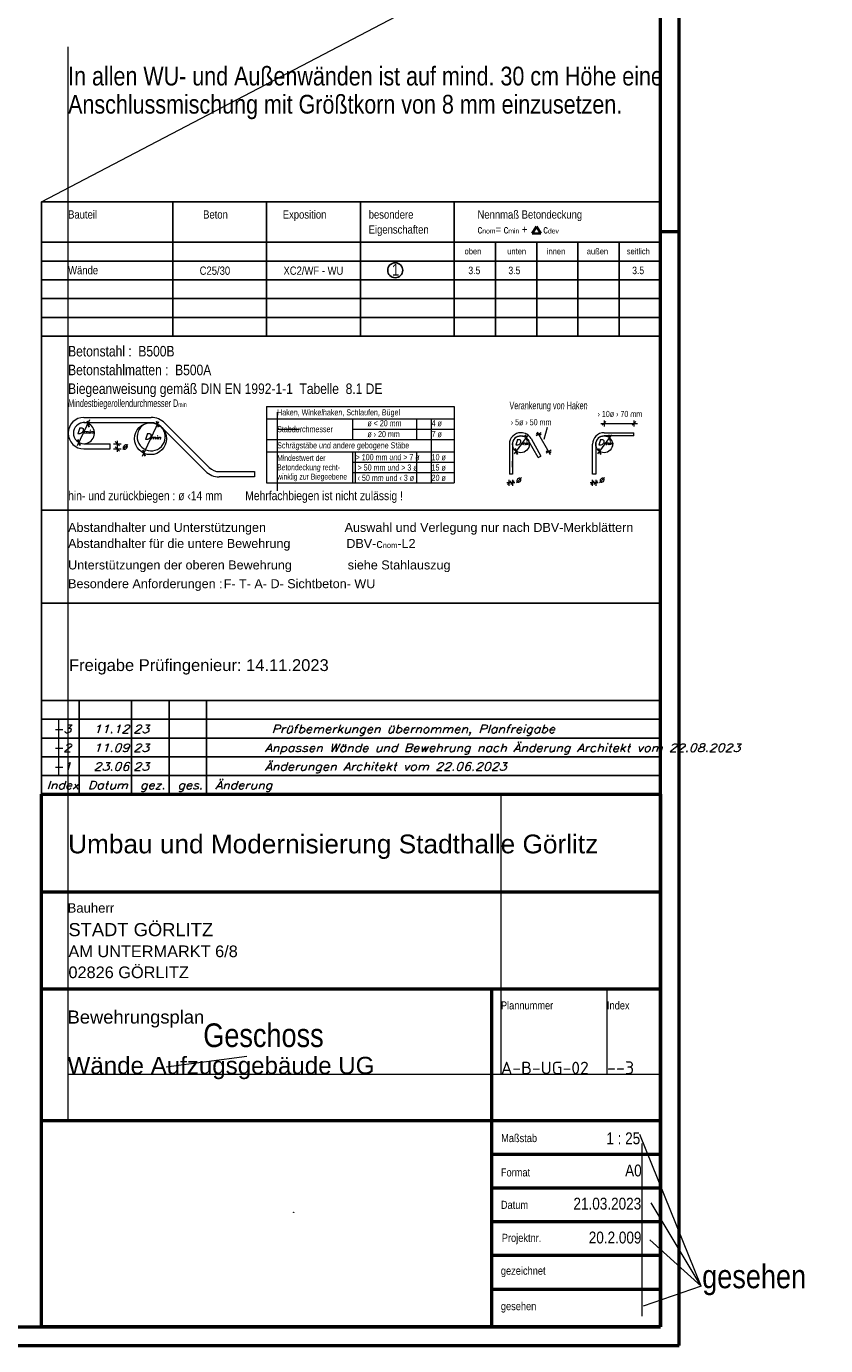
# Model space of a CAD drawing. Header units: millimetres. Extents: x -4 to 30.7, y -2.9 to 30.7.
# Tile 29 of 39: x 25.4 to 30.7, y 0 to 8.8. Entities that reach past the tile are written whole.
import ezdxf
from ezdxf.enums import TextEntityAlignment as Align

# ---------------------------------------------------------------- set-up
doc = ezdxf.new("R2010")
doc.units = ezdxf.units.MM
doc.styles.add('Arial', font='arial.ttf')
doc.styles.add('Arial Narrow', font='ARIALN.TTF')
doc.styles.add('isocp', font='isocp', dxfattribs={"width": 1.1})
doc.styles.add('Italic', font='Italic', dxfattribs={"width": 1.15})
doc.styles.add('msoutlook', font='msoutlook', dxfattribs={"width": 0.7, "oblique": 1.570796})

msp = doc.modelspace()

# ---------------------------------------------------------------- linework, layer by layer
at = {"color": 4, "linetype": 'Continuous', "lineweight": 50}
for p, q in [((29.725, 0), (29.725, 21.025)), ((29.6, 0.125), (29.6, 20.9)), ((25.475, 0.125), (25.475, 3.675)), ((25.475, 3.675), (29.6, 3.675)), ((29.6, 3.675), (29.6, 0.874998)), ((25.475, 3.025), (29.6, 3.025)), ((29.6, 2.5), (29.6, 2.375)), ((29.6, 2.375), (25.475, 2.375)), ((28.475, 2.375), (28.475, 0.125)), ((25.475, 1.5), (29.6, 1.5)), ((29.6, 1.275), (28.475, 1.275)), ((29.6, 1.05), (28.475, 1.05)), ((29.6, 0.825), (28.475, 0.825)), ((29.6, 0.874998), (29.6, 0.125)), ((29.6, 0.6), (28.475, 0.6)), ((29.6, 0.375), (28.475, 0.375)), ((0.5, 0.125), (29.6, 0.125)), ((29.6, 0.125), (25.475, 0.125)), ((0, 0), (29.725, 0))]:
    msp.add_line(p, q, dxfattribs=at)
at = {"color": 3, "linetype": 'Continuous', "lineweight": 25}
for p, q in [((29.6, 7.62394), (29.6, 9.724149)), ((25.475, 6.729534), (25.475, 7.62394)), ((25.475, 7.62394), (29.6, 7.62394)), ((26.35, 7.62394), (26.35, 6.729534)), ((26.975, 7.62394), (26.975, 6.729534)), ((27.6, 7.62394), (27.6, 6.729534)), ((28.225, 7.62394), (28.225, 6.729534)), ((29.6, 7.62394), (29.6, 6.729534)), ((25.475, 7.354534), (29.6, 7.354534)), ((28.5, 7.354534), (28.5, 6.729534)), ((28.775, 7.354534), (28.775, 6.729534)), ((29.05, 7.354534), (29.05, 6.729534)), ((29.325, 7.354534), (29.325, 6.729534)), ((29.6, 7.354534), (29.6, 6.729534)), ((25.475, 7.229534), (29.6, 7.229534)), ((25.475, 7.104534), (29.6, 7.104534)), ((25.475, 6.979534), (29.6, 6.979534)), ((25.475, 6.854534), (29.6, 6.854534)), ((25.475, 6.729534), (25.475, 4.2325)), ((25.475, 6.729534), (29.6, 6.729534)), ((29.6, 4.2325), (29.6, 6.729534)), ((25.793356, 6.122062), (25.778845, 6.16193)), ((26.255743, 6.121627), (26.241232, 6.161495)), ((29.212474, 6.135493), (29.236473, 6.159493)), ((29.411438, 6.135493), (29.435437, 6.159493)), ((28.699194, 6.070193), (28.713704, 6.030325)), ((28.771672, 6.079964), (28.804406, 6.070994)), ((29.253587, 6.070193), (29.268098, 6.030325)), ((25.717755, 6.039348), (25.732266, 5.99948)), ((25.995728, 5.997101), (25.965729, 6.027101)), ((25.995728, 5.962101), (25.965729, 5.992101)), ((28.632697, 5.980251), (28.647209, 5.940384)), ((29.187091, 5.980251), (29.201602, 5.940384)), ((26.150647, 5.968969), (26.165157, 5.929102)), ((28.838227, 5.96316), (28.870961, 5.95419)), ((28.604778, 5.764094), (28.580777, 5.740095)), ((28.601778, 5.740095), (28.625778, 5.764094)), ((29.159171, 5.764094), (29.135171, 5.740095)), ((29.156171, 5.740095), (29.180171, 5.764094)), ((25.475, 5.569097), (29.6, 5.569097)), ((25.475, 4.949049), (29.6, 4.949049)), ((25.475, 3.675), (25.475, 4.3)), ((29.6, 4.3), (25.475, 4.3)), ((25.725, 3.675), (25.725, 4.3)), ((26.075, 3.675), (26.075, 4.3)), ((26.325, 3.675), (26.325, 4.3)), ((26.575, 3.675), (26.575, 4.3)), ((29.6, 3.675), (29.6, 4.3)), ((25.475, 4.175), (29.6, 4.175)), ((25.475, 4.05), (29.6, 4.05)), ((25.475, 3.925), (29.6, 3.925)), ((25.475, 3.8), (29.6, 3.8))]:
    msp.add_line(p, q, dxfattribs=at)
at = {"color": 9, "linetype": 'Continuous', "lineweight": 0}
for p, q in [((25.475, 7.62394), (29.367784, 9.663061)), ((25.652373, 3.675), (25.652373, 8.657972)), ((27.044812, 6.222133), (27.044812, 6.178344)), ((27.044812, 6.178344), (27.044812, 6.040845)), ((28.074112, 5.752094), (28.074112, 6.178344)), ((27.044812, 6.109595), (27.195032, 6.109595)), ((27.044812, 6.040845), (27.044812, 5.698633)), ((27.567713, 5.752094), (27.567713, 5.958344)), ((25.587683, 4.175), (25.587683, 3.8)), ((25.652373, 1.5), (25.652373, 3.675)), ((28.536476, 3.675), (28.536476, 1.809992)), ((29.2434, 2.375), (29.2434, 1.809992)), ((26.842336, 1.928154), (26.305055, 1.855827)), ((25.64876, 1.809992), (29.6, 1.809992)), ((29.870273, 0.395894), (29.461448, 1.407274)), ((29.475917, 1.347878), (29.475917, 0.196686)), ((29.870273, 0.395894), (29.538625, 0.952785)), ((29.870273, 0.395894), (29.53005, 0.704103)), ((29.870273, 0.395894), (29.484209, 0.262769))]:
    msp.add_line(p, q, dxfattribs=at)
at = {"color": 2, "linetype": 'Continuous', "lineweight": 35}
for p, q in [((28.744039, 7.412624), (28.773199, 7.460037)), ((28.802359, 7.412624), (28.744039, 7.412624)), ((28.773199, 7.460037), (28.802359, 7.412624))]:
    msp.add_line(p, q, dxfattribs=at)
at = {"color": 4, "linetype": 'Continuous', "lineweight": 50, "ltscale": 0.4}
msp.add_line((29.725, 7.425), (29.6, 7.425), dxfattribs=at)
at = {"color": 5, "linetype": 'Continuous', "lineweight": 18}
for p, q in [((26.975, 6.260844), (26.975, 5.752094)), ((26.975, 6.260844), (28.225, 6.260844)), ((28.225, 6.260844), (28.225, 5.752094)), ((25.715498, 5.999928), (25.796167, 6.172922)), ((25.757686, 6.187101), (26.206124, 6.187101)), ((26.148998, 5.928206), (26.256991, 6.159797)), ((26.975, 6.178344), (28.225, 6.178344)), ((27.548675, 6.178344), (27.548675, 6.040845)), ((27.975, 6.178344), (27.975, 6.040845)), ((29.224473, 6.167494), (29.224473, 6.127494)), ((29.423437, 6.167494), (29.423437, 6.127494)), ((26.206124, 6.152101), (25.757686, 6.152101)), ((26.568375, 5.828683), (26.272415, 6.124642)), ((26.593124, 5.853431), (26.297163, 6.149391)), ((27.548675, 6.109595), (28.225, 6.109595)), ((28.627696, 5.945105), (28.720981, 6.071282)), ((28.805415, 6.085381), (28.770661, 6.065578)), ((28.778749, 6.091782), (28.864954, 5.940494)), ((28.824137, 6.042689), (28.846971, 6.123276)), ((29.182089, 5.945105), (29.275375, 6.071282)), ((29.202078, 6.147494), (29.447167, 6.147494)), ((29.224473, 6.085516), (29.423437, 6.085516)), ((29.423437, 6.064515), (29.423437, 6.085516)), ((25.757686, 6.012101), (25.932686, 6.012101)), ((25.932686, 5.977101), (25.932686, 6.012101)), ((25.955728, 6.012101), (26.005729, 6.012101)), ((25.980729, 5.957101), (25.980729, 6.032101)), ((26.975, 6.040845), (28.225, 6.040845)), ((28.59283, 6.008266), (28.59283, 5.809302)), ((28.61383, 6.008266), (28.61383, 5.809302)), ((28.785508, 5.91931), (28.718953, 6.036113)), ((28.737199, 6.04651), (28.803755, 5.929706)), ((29.147223, 5.809302), (29.147223, 6.008266)), ((29.168223, 6.008266), (29.168223, 5.809302)), ((29.423437, 6.064515), (29.224473, 6.064515)), ((25.757686, 5.977101), (25.932686, 5.977101)), ((25.955728, 5.977101), (26.005729, 5.977101)), ((26.975, 5.958344), (28.225, 5.958344)), ((27.548675, 5.958344), (27.548675, 5.752094)), ((27.975, 5.958344), (27.975, 5.752094)), ((28.61383, 5.856291), (28.61383, 5.896291)), ((28.785508, 5.91931), (28.803755, 5.929706)), ((28.871971, 5.968577), (28.837217, 5.948773)), ((26.659415, 5.825973), (26.895253, 5.825973)), ((26.895253, 5.825973), (26.895253, 5.790973)), ((27.548675, 5.889594), (28.225, 5.889594)), ((27.548675, 5.820844), (28.225, 5.820844)), ((28.61383, 5.809302), (28.59283, 5.809302)), ((29.168223, 5.809302), (29.147223, 5.809302)), ((26.895253, 5.790973), (26.659415, 5.790973)), ((26.975, 5.752094), (28.225, 5.752094)), ((28.629777, 5.752094), (28.576777, 5.752094)), ((28.592778, 5.732094), (28.592778, 5.772094)), ((28.613778, 5.772094), (28.613778, 5.732094)), ((29.184171, 5.752094), (29.131171, 5.752094)), ((29.147171, 5.732094), (29.147171, 5.772094)), ((29.168171, 5.772094), (29.168171, 5.732094))]:
    msp.add_line(p, q, dxfattribs=at)
at = {"color": 3, "linetype": 'Continuous', "lineweight": 25}
msp.add_circle((27.832123, 7.168335), 0.05, dxfattribs=at)
at = {"color": 5, "linetype": 'Continuous', "lineweight": 18}
for centre, radius in [((26.201499, 6.045331), 0.10625), ((28.67008, 6.008266), 0.056035), ((29.224473, 6.008266), 0.056034)]:
    msp.add_circle(centre, radius, dxfattribs=at)
at = {"color": 9, "linetype": 'Continuous', "lineweight": 0}
msp.add_circle((27.156244, 0.888135), 0.00111, dxfattribs=at)
at = {"color": 5, "linetype": 'Continuous', "lineweight": 18}
for centre, radius, start, end in [((25.757686, 6.082414), 0.105313, 90, 270), ((26.206124, 6.058351), 0.12875, 45, 90), ((25.757686, 6.082414), 0.070312, 90, 180), ((25.757686, 6.082414), 0.070312, 180, 270), ((25.757686, 6.082414), 0.070312, 270, 119.6747369), ((26.206124, 6.058351), 0.09375, 44.9997839, 90), ((28.67008, 6.008266), 0.07725, 90, 180), ((28.67008, 6.008266), 0.07725, 29.6747344, 90), ((29.224473, 6.008266), 0.07725, 90, 180), ((28.67008, 6.008266), 0.05625, 90, 180), ((28.67008, 6.008266), 0.05625, 29.674636, 90), ((29.224473, 6.008266), 0.05625, 90, 180), ((26.659415, 5.919723), 0.12875, 225, 270), ((26.659415, 5.919723), 0.09375, 225.0002161, 270)]:
    msp.add_arc(centre, radius, start, end, dxfattribs=at)
at = {"color": 9, "linetype": 'Continuous', "lineweight": 0}
msp.add_arc((26.206124, 6.058351), 0.09375, 90, 44.9997839, dxfattribs=at)

# ---------------------------------------------------------------- texts
at = {"color": 2, "lineweight": 35}
for s, height, style, p in [('Bauteil', 0.055, 'Arial Narrow', (25.652373, 7.512624)), ('Beton', 0.055, 'Arial Narrow', (26.552068, 7.512624)), ('Exposition', 0.055, 'Arial Narrow', (27.082904, 7.512624)), ('besondere', 0.055, 'Arial Narrow', (27.655642, 7.512624)), ('Nennmaß Betondeckung', 0.055, 'Arial Narrow', (28.380952, 7.512624)), ('Eigenschaften', 0.055, 'Arial Narrow', (27.655642, 7.412624)), ('Wände', 0.055, 'Arial Narrow', (25.652373, 7.141253)), ('C25/30', 0.055, 'Arial Narrow', (26.529001, 7.138212)), ('XC2/WF - WU', 0.055, 'Arial Narrow', (27.087581, 7.138212)), ('1', 0.07875, 'Arial Narrow', (27.809894, 7.132123)), ('3.5', 0.05, 'Arial Narrow', (28.319827, 7.142296)), ('3.5', 0.05, 'Arial Narrow', (28.586565, 7.142296)), ('3.5', 0.05, 'Arial Narrow', (29.411565, 7.142296)), ('Betonstahl :  B500B', 0.07, 'Arial Narrow', (25.652373, 6.593776)), ('Betonstahlmatten :  B500A', 0.07, 'Arial Narrow', (25.652373, 6.468776)), ('Biegeanweisung gemäß DIN EN 1992-1-1  Tabelle  8.1 DE', 0.07, 'Arial Narrow', (25.652373, 6.343776)), ('hin- und zurückbiegen : ø ‹14 mm        Mehrfachbiegen ist nicht zulässig !', 0.06, 'Arial Narrow', (25.652373, 5.635731)), ('Abstandhalter und Unterstützungen', 0.06, 'Arial', (25.652373, 5.424051)), ('Auswahl und Verlegung nur nach DBV-Merkblättern', 0.06, 'Arial', (27.494988, 5.424049)), ('Unterstützungen der oberen Bewehrung                siehe Stahlauszug', 0.06, 'Arial', (25.652373, 5.174049)), ('Besondere Anforderungen :', 0.06, 'Arial', (25.652373, 5.049049)), ('Umbau und Modernisierung Stadthalle Görlitz', 0.125, 'Arial', (25.652373, 3.281448)), ('STADT GÖRLITZ', 0.0875, 'Arial', (25.654552, 2.729385)), ('AM UNTERMARKT 6/8', 0.07775, 'Arial', (25.654552, 2.589434)), ('02826 GÖRLITZ', 0.07775, 'Arial', (25.654552, 2.449485)), ('Bewehrungsplan', 0.0875, 'Arial', (25.64876, 2.146617))]:
    msp.add_text(s, height=height, dxfattribs=dict(at, style=style)).set_placement(p)
at = {"color": 3, "lineweight": 25}
for s, height, style, p in [('oben', 0.04, 'Arial Narrow', (28.294466, 7.274621)), ('unten', 0.04, 'Arial Narrow', (28.579113, 7.274621)), ('innen', 0.04, 'Arial Narrow', (28.842561, 7.274621)), ('außen', 0.04, 'Arial Narrow', (29.109039, 7.274621)), ('seitlich', 0.04, 'Arial Narrow', (29.375516, 7.274621)), ('Freigabe Prüfingenieur: 14.11.2023', 0.07875, 'Arial', (25.658312, 4.496811)), ('Bauherr', 0.0625, 'Arial', (25.64876, 2.886176)), ('Plannummer', 0.05375, 'Arial Narrow', (28.536477, 2.240984)), ('Index', 0.05375, 'Arial Narrow', (29.2434, 2.240984)), ('Maßstab', 0.05375, 'Arial Narrow', (28.538094, 1.356567)), ('Format', 0.05375, 'Arial Narrow', (28.536477, 1.127855)), ('Datum', 0.05375, 'Arial Narrow', (28.536477, 0.911543)), ('Projektnr.', 0.05375, 'Arial Narrow', (28.542593, 0.691464)), ('gezeichnet', 0.05375, 'Arial Narrow', (28.536477, 0.472537)), ('gesehen', 0.05375, 'Arial Narrow', (28.536477, 0.236185))]:
    msp.add_text(s, height=height, dxfattribs=dict(at, style=style)).set_placement(p)
at = {"color": 3, "lineweight": 25, "style": 'msoutlook', "oblique": 1.5707963, "width": 0.7}
for s, height, p in [('Haken, Winkelhaken, Schlaufen, Bügel', 0.0405, (27.044812, 6.200844)), ('Verankerung von Haken', 0.05, (28.59283, 6.242052)), ('ø < 20 mm', 0.0405, (27.646221, 6.128669)), ('4 ø', 0.0405, (28.074112, 6.128669)), ('Stabdurchmesser', 0.0405, (27.044812, 6.088758)), ('ø › 20 mm', 0.0405, (27.646221, 6.055781)), ('7 ø', 0.0405, (28.074112, 6.055781)), ('Schrägstäbe und andere gebogene Stäbe', 0.0405, (27.044812, 5.980959)), ('Mindestwert der', 0.03875, (27.044812, 5.897325)), ('> 100 mm und > 7 ø', 0.0405, (27.567713, 5.901953)), ('10 ø', 0.0405, (28.074112, 5.901953)), ('winklig zur Biegeebene', 0.03875, (27.044812, 5.773326)), ('Betondeckung recht-', 0.03875, (27.044812, 5.835325)), (' > 50 mm und > 3 ø', 0.0405, (27.567713, 5.833202)), (' ‹ 50 mm und ‹ 3 ø', 0.0405, (27.567713, 5.764452)), ('20 ø', 0.0405, (28.074112, 5.764452)), ('15 ø', 0.0405, (28.074112, 5.833202))]:
    msp.add_text(s, height=height, dxfattribs=at).set_placement(p)
for s, p in [('› 5ø › 50 mm', (28.601604, 6.155436)), ('› 10ø › 70 mm', (29.180062, 6.210628))]:
    msp.add_text(s, height=0.0405, dxfattribs=at).set_placement(p, align=Align.MIDDLE_LEFT)
at = {"color": 3, "lineweight": 25, "style": 'Italic', "width": 1.15}
for p in [(26.010459, 5.996778), (28.633404, 5.775566), (29.187797, 5.775566)]:
    msp.add_text('ø', height=0.0405, dxfattribs=at).set_placement(p, align=Align.MIDDLE_LEFT)
at = {"color": 9, "lineweight": 0}
for s, height, style, p in [('F- T- A- D- Sichtbeton- WU', 0.06, 'Arial', (26.689116, 5.049047)), ('Geschoss', 0.1575, 'Arial Narrow', (26.55303, 1.990148)), ('gesehen', 0.1575, 'Arial Narrow', (29.878261, 0.382582))]:
    msp.add_text(s, height=height, dxfattribs=dict(at, style=style)).set_placement(p)
at = {"color": 3, "lineweight": 25, "width": 1.15}
for s, height, style, p in [('-3   11.12.23                 Prüfbemerkungen übernommen, Planfreigabe', 0.05375, 'Italic', (25.551402, 4.083659)), ('-2   11.09.23                Anpassen Wände und Bewehrung nach Änderung Architekt vom 22.08.2023', 0.05375, 'Italic', (25.551402, 3.958658)), ('-1   23.06.23                Änderungen Architekt vom 22.06.2023', 0.05375, 'Italic', (25.551402, 3.833658)), ('Index', 0.05375, 'Italic', (25.509473, 3.709957)), ('Datum', 0.05375, 'Italic', (25.783203, 3.709957)), ('gez.', 0.05375, 'Italic', (26.131113, 3.709957)), ('ges.', 0.05375, 'Italic', (26.381113, 3.709957)), ('Änderung', 0.05375, 'Italic', (26.631113, 3.709957)), ('A-B-UG-02', 0.0825, 'isocp', (28.536476, 1.809992)), ('--3', 0.085, 'isocp', (29.2434, 1.809992))]:
    msp.add_text(s, height=height, dxfattribs=dict(at, style=style)).set_placement(p)
at = {"color": 4, "lineweight": 50, "style": 'Arial'}
msp.add_text('Wände Aufzugsgebäude UG', height=0.115, dxfattribs=at).set_placement((25.64876, 1.809992))
at = {"color": 2, "lineweight": 35, "style": 'Arial Narrow'}
for s, p in [('1 : 25', (29.465026, 1.342467)), ('A0', (29.474824, 1.128003)), ('21.03.2023', (29.471614, 0.907045)), ('20.2.009', (29.473323, 0.681153))]:
    msp.add_text(s, height=0.07875, dxfattribs=at).set_placement(p, align=Align.RIGHT)
at = {"color": 4, "lineweight": 50, "insert": (25.652373, 8.174984), "char_height": 0.125, "attachment_point": 7, "line_spacing_factor": 0.9, "style": 'Arial Narrow'}
msp.add_mtext('In allen WU- und Außenwänden ist auf mind. 30 cm Höhe eine{\\P}Anschlussmischung mit Größtkorn von 8 mm einzusetzen.', dxfattribs=at)
at = {"color": 2, "lineweight": 35, "attachment_point": 7, "line_spacing_factor": 0.9}
for s, insert, char_height, style in [('c{\\A1;\\H.6x;\\S^ nom;}= c{\\A1;\\H.6x;\\S^ min;} +      c{\\A1;\\H.6x;\\S^ dev;}', (28.380952, 7.412624), 0.055, 'Arial Narrow'), ('Abstandhalter für die untere Bewehrung                DBV-c{\\A1;\\H.6x;\\S^ nom;}-L2', (25.652373, 5.29905), 0.06, 'Arial')]:
    msp.add_mtext(s, dxfattribs=dict(at, insert=insert, char_height=char_height, style=style))
at = {"color": 3, "lineweight": 25, "line_spacing_factor": 0.9}
for s, insert, char_height, attachment_point, style in [('Mindestbiegerollendurchmesser D{\\A1;\\H.6x;\\S^ min;}', (25.652373, 6.242052), 0.05, 7, 'msoutlook'), ('D{\\A1;\\H.6x;\\S^ min;}', (25.764549, 6.11838), 0.0405, 2, 'Italic'), ('D{\\A1;\\H.6x;\\S^ min;}', (26.215118, 6.080533), 0.0405, 2, 'Italic'), ('D{\\A1;\\H.6x;\\S^ min;}', (28.678824, 6.039495), 0.0375, 2, 'Italic'), ('D{\\A1;\\H.6x;\\S^ min;}', (29.233093, 6.039495), 0.0375, 2, 'Italic')]:
    msp.add_mtext(s, dxfattribs=dict(at, insert=insert, char_height=char_height, attachment_point=attachment_point, style=style))

doc.saveas('drawing.dxf')
